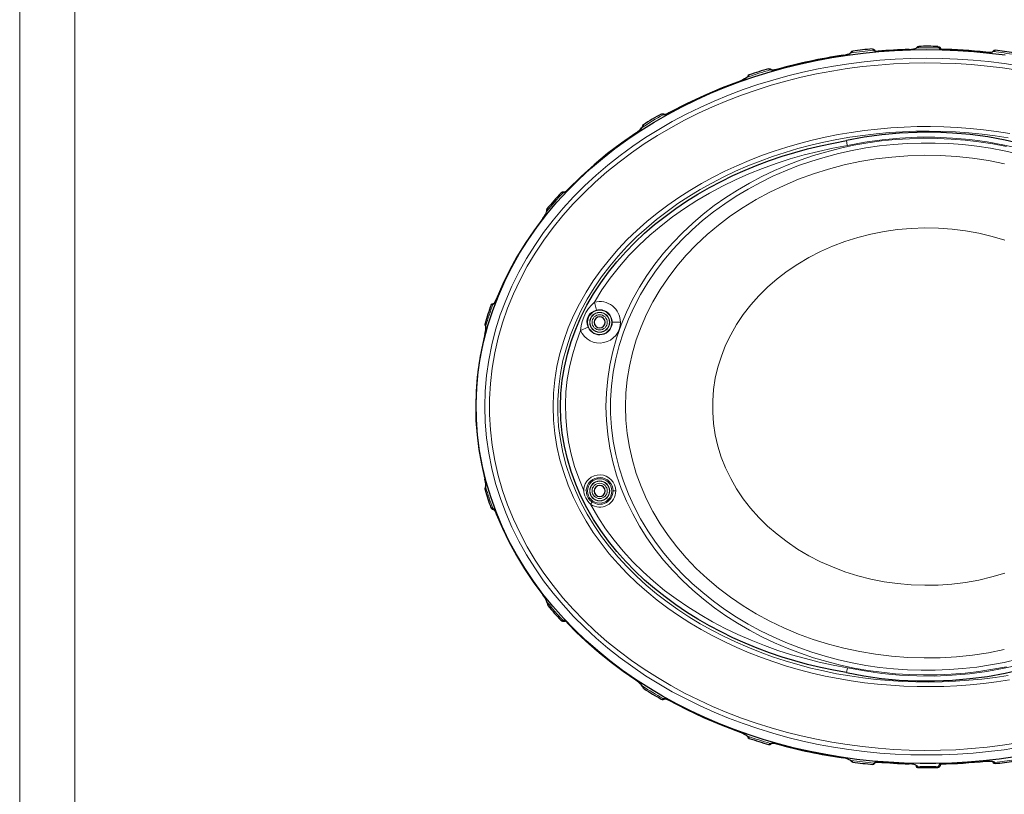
# Model space of a CAD drawing. Header units: millimetres. Extents: x 290 to 884, y -120 to 720.
# Tile 15 of 28: x 290 to 469, y 384 to 524. Entities that reach past the tile are written whole.
import ezdxf

# ---------------------------------------------------------------- set-up
doc = ezdxf.new("R2010")
doc.units = ezdxf.units.MM

# ---------------------------------------------------------------- blocks, each defined once
blk = doc.blocks.new('e', base_point=(267.91, 61.72))
at = {"color": 0, "linetype": 'Continuous', "lineweight": 0}
for p, q in [((456.9, 519.1), (456.79, 519.35)), ((439.43, 518), (439.43, 518.01)), ((444.97, 518.86), (444.93, 518.92)), ((445.74, 518.74), (445.74, 518.75)), ((451.39, 519.07), (451.39, 519.08)), ((457.09, 519.11), (457.11, 519.1)), ((465.31, 518.57), (465.31, 518.58)), ((426.22, 515.37), (426.2, 515.39)), ((427.35, 515.44), (427.35, 515.44)), ((420.75, 513.34), (420.75, 513.35)), ((406.81, 507.25), (406.81, 507.25)), ((407.88, 507.56), (407.87, 507.56)), ((401.85, 503.9), (401.84, 503.91)), ((388.67, 493.1), (388.67, 493.1)), ((389.6, 493.72), (389.6, 493.73)), ((385.03, 488.47), (385.03, 488.47)), ((376.58, 473.78), (376.57, 473.78)), ((394.35, 473.27), (394.72, 471.84)), ((399.07, 469.63), (397.59, 469.63)), ((374.53, 467.48), (374.52, 467.48)), ((391.84, 468.16), (393.2, 468.74)), ((374.53, 441.24), (374.52, 441.23)), ((392.39, 439.27), (392.88, 439.23)), ((398.23, 439.08), (397.73, 439.08)), ((393.67, 436.66), (393.94, 437.07)), ((376.59, 434.93), (376.58, 434.93)), ((385.05, 420.24), (385.04, 420.23)), ((388.93, 415.7), (388.63, 415.66)), ((440.19, 407.05), (440.02, 406.16)), ((401.86, 404.81), (401.85, 404.8)), ((406.81, 401.47), (406.81, 401.46)), ((407.88, 401.15), (407.87, 401.15)), ((420.75, 395.37), (420.75, 395.36)), ((426.22, 393.34), (426.2, 393.33)), ((427.35, 393.27), (427.35, 393.27)), ((439.43, 390.71), (439.43, 390.7)), ((445.09, 389.86), (445.04, 389.78)), ((445.74, 389.96), (445.74, 389.96)), ((451.39, 389.63), (451.38, 389.62)), ((456.9, 389.61), (456.72, 389.2)), ((457.09, 389.6), (457.11, 389.61)), ((465.31, 390.14), (465.31, 390.13))]:
    blk.add_line(p, q, dxfattribs=at)
at = {"color": 0, "linetype": 'Continuous', "lineweight": 30}
for p, q in [((457.15, 519.1), (457.15, 519.12)), ((389.1, 415.51), (389.06, 415.5)), ((445.3, 389.93), (445.27, 389.89)), ((457.15, 389.61), (457.07, 389.43))]:
    blk.add_line(p, q, dxfattribs=at)
at = {"color": 0, "linetype": 'Continuous', "lineweight": 0}
for points in [[(444.7, 519.17), (444.78, 519.12), (444.93, 518.92)], [(451.39, 519.07), (451.87, 519.11), (452.26, 519.18), (452.55, 519.26), (452.81, 519.36)], [(453.08, 519.57), (453.01, 519.48), (452.81, 519.36)], [(453.11, 519.63), (453.08, 519.57)], [(456.61, 519.63), (456.68, 519.57), (456.79, 519.35)], [(471.37, 392.63), (468.58, 392.2), (465.78, 391.85), (462.97, 391.58), (460.16, 391.39), (457.34, 391.28), (454.52, 391.24), (451.7, 391.28), (448.88, 391.4), (446.07, 391.6), (443.26, 391.87), (440.46, 392.23), (437.68, 392.66), (434.9, 393.17), (432.14, 393.76), (429.4, 394.43), (426.68, 395.18), (423.99, 396.01), (421.32, 396.92), (418.68, 397.92), (416.07, 398.99), (413.5, 400.15), (410.96, 401.39), (408.47, 402.71), (406.03, 404.12), (403.64, 405.61), (401.3, 407.19), (399.02, 408.85), (396.8, 410.6), (394.66, 412.43), (392.59, 414.34), (390.59, 416.34), (388.69, 418.42), (386.88, 420.58), (385.16, 422.82), (383.55, 425.14), (382.06, 427.53), (380.68, 429.99), (379.42, 432.51), (378.29, 435.1), (377.31, 437.74), (376.46, 440.43), (375.76, 443.16), (375.21, 445.93), (374.81, 448.72), (374.57, 451.53), (374.49, 454.35), (374.57, 457.17), (374.81, 459.98), (375.21, 462.78), (375.76, 465.54), (376.46, 468.27), (377.3, 470.96), (378.29, 473.61), (379.42, 476.19), (380.67, 478.72), (382.05, 481.18), (383.55, 483.57), (385.16, 485.88), (386.87, 488.12), (388.69, 490.29), (390.59, 492.37), (392.58, 494.37), (394.65, 496.28), (396.8, 498.11), (399.01, 499.86), (401.29, 501.52), (403.63, 503.1), (406.03, 504.59), (408.47, 506), (410.96, 507.32), (413.49, 508.56), (416.07, 509.72), (418.67, 510.79), (421.31, 511.79), (423.98, 512.7), (426.68, 513.53), (429.4, 514.28), (432.14, 514.95), (434.9, 515.54), (437.67, 516.05), (440.46, 516.48), (443.26, 516.84), (446.06, 517.11), (448.88, 517.31), (451.7, 517.43), (454.52, 517.47), (457.34, 517.44), (460.16, 517.32), (462.97, 517.13), (465.78, 516.86), (468.58, 516.51), (471.37, 516.09)], [(439.43, 518), (439.91, 518.1), (440.29, 518.21), (440.59, 518.32), (440.85, 518.46)], [(441.13, 518.72), (441.11, 518.67), (441.05, 518.6), (440.85, 518.46)], [(441.16, 518.77), (441.13, 518.72)], [(444.97, 518.86), (445.03, 518.81), (445.16, 518.77), (445.37, 518.74), (445.74, 518.74)], [(465.31, 518.57), (465.78, 518.55), (466.16, 518.56), (466.45, 518.6), (466.69, 518.67)], [(466.92, 518.83), (466.87, 518.77), (466.69, 518.67)], [(466.98, 518.91), (466.98, 518.91), (466.92, 518.83)], [(471.1, 393.42), (468.3, 393), (465.5, 392.65), (462.69, 392.39), (459.87, 392.2), (457.04, 392.1), (454.22, 392.07), (451.39, 392.12), (448.57, 392.25), (445.75, 392.46), (442.94, 392.75), (440.14, 393.11), (437.35, 393.56), (434.57, 394.08), (431.82, 394.69), (429.08, 395.38), (426.36, 396.14), (423.66, 396.99), (421, 397.92), (418.36, 398.93), (415.76, 400.03), (413.2, 401.21), (410.68, 402.47), (408.2, 403.82), (405.77, 405.25), (403.39, 406.76), (401.07, 408.36), (398.82, 410.05), (396.63, 411.82), (394.51, 413.68), (392.47, 415.62), (390.51, 417.64), (388.65, 419.74), (386.88, 421.92), (385.21, 424.19), (383.65, 426.52), (382.2, 428.93), (380.88, 431.41), (379.68, 433.94), (378.62, 436.54), (377.7, 439.19), (376.92, 441.88), (376.3, 444.61), (375.82, 447.37), (375.5, 450.16), (375.34, 452.95), (375.34, 455.76), (375.5, 458.55), (375.82, 461.34), (376.3, 464.1), (376.92, 466.83), (377.7, 469.52), (378.62, 472.17), (379.68, 474.77), (380.88, 477.31), (382.2, 479.78), (383.65, 482.19), (385.21, 484.52), (386.88, 486.79), (388.65, 488.97), (390.51, 491.07), (392.47, 493.1), (394.51, 495.03), (396.63, 496.89), (398.82, 498.66), (401.07, 500.35), (403.39, 501.95), (405.77, 503.46), (408.2, 504.89), (410.68, 506.24), (413.2, 507.5), (415.76, 508.68), (418.36, 509.78), (421, 510.79), (423.66, 511.72), (426.36, 512.57), (429.07, 513.34), (431.81, 514.02), (434.57, 514.63), (437.35, 515.15), (440.14, 515.6), (442.94, 515.97), (445.75, 516.25), (448.57, 516.46), (451.39, 516.59), (454.22, 516.64), (457.04, 516.61), (459.87, 516.51), (462.69, 516.32), (465.5, 516.06), (468.3, 515.71), (471.1, 515.29)], [(422.11, 514.08), (421.91, 513.93), (421.65, 513.76), (421.31, 513.58), (420.75, 513.34)], [(422.39, 514.42), (422.37, 514.37), (422.3, 514.27), (422.11, 514.08)], [(422.41, 514.47), (422.39, 514.42)], [(425.92, 515.57), (426.01, 515.54), (426.2, 515.39)], [(427.35, 515.44), (426.9, 515.34), (426.56, 515.31), (426.35, 515.32), (426.22, 515.37)], [(420.75, 513.34), (417.5, 512.11), (414.3, 510.75), (411.15, 509.27), (407.88, 507.56)], [(406.46, 507.36), (406.57, 507.35), (406.81, 507.25)], [(407.88, 507.56), (407.47, 507.36), (407.15, 507.25), (406.94, 507.22), (406.81, 507.25)], [(469.61, 503.83), (467.23, 504.2), (464.85, 504.51), (462.46, 504.75), (460.06, 504.93), (457.66, 505.04), (455.26, 505.09), (452.86, 505.08), (450.46, 505), (448.06, 504.86), (445.67, 504.65), (443.28, 504.38), (440.9, 504.04), (438.53, 503.64), (436.18, 503.17), (433.83, 502.63), (431.51, 502.03), (429.2, 501.36), (426.91, 500.63), (424.64, 499.83), (422.4, 498.95), (420.18, 498.01), (418, 497), (415.85, 495.92), (413.74, 494.76), (411.66, 493.53), (409.64, 492.23), (407.66, 490.86), (405.73, 489.41), (403.86, 487.88), (402.05, 486.28), (400.31, 484.61), (398.64, 482.86), (397.06, 481.03), (395.56, 479.13), (394.15, 477.16), (392.85, 475.12), (391.65, 473.01), (390.58, 470.84), (389.62, 468.61), (388.8, 466.32), (388.11, 463.99), (387.57, 461.62), (387.19, 459.22), (386.95, 456.79), (386.87, 454.36), (386.95, 451.93), (387.18, 449.51), (387.57, 447.11), (388.11, 444.74), (388.79, 442.41), (389.62, 440.12), (390.57, 437.89), (391.65, 435.71), (392.84, 433.6), (394.15, 431.56), (395.55, 429.59), (397.05, 427.69), (398.63, 425.86), (400.3, 424.11), (402.04, 422.44), (403.85, 420.84), (405.72, 419.31), (407.64, 417.86), (409.62, 416.49), (411.65, 415.18), (413.72, 413.96), (415.84, 412.8), (417.99, 411.72), (420.17, 410.7), (422.38, 409.76), (424.63, 408.89), (426.89, 408.09), (429.18, 407.35), (431.49, 406.68), (433.82, 406.08), (436.16, 405.55), (438.52, 405.08), (440.89, 404.68), (443.27, 404.34), (445.65, 404.06), (448.05, 403.86), (450.44, 403.71), (452.85, 403.63), (455.25, 403.62), (457.65, 403.67), (460.05, 403.78), (462.44, 403.96), (464.83, 404.2), (467.22, 404.5), (469.59, 404.88)], [(401.85, 503.9), (402.25, 504.19), (402.56, 504.46), (402.8, 504.7), (403.01, 504.96)], [(403.23, 505.38), (403.22, 505.32), (403.17, 505.2), (403.01, 504.96)], [(403.24, 505.43), (403.23, 505.38)], [(469.35, 503.04), (466.97, 503.4), (464.59, 503.71), (462.19, 503.94), (459.8, 504.12), (457.4, 504.22), (454.99, 504.27), (452.59, 504.24), (450.19, 504.16), (447.79, 504), (445.39, 503.79), (443, 503.5), (440.63, 503.15), (438.26, 502.74), (435.9, 502.26), (433.56, 501.71), (431.24, 501.1), (428.93, 500.42), (426.65, 499.67), (424.39, 498.85), (422.15, 497.96), (419.95, 497), (417.78, 495.97), (415.64, 494.87), (413.54, 493.69), (411.49, 492.45), (409.48, 491.13), (407.52, 489.73), (405.62, 488.26), (403.78, 486.72), (402, 485.1), (400.29, 483.41), (398.67, 481.64), (397.12, 479.8), (395.67, 477.88), (394.31, 475.9), (393.06, 473.84), (391.92, 471.72), (390.91, 469.55), (390.02, 467.31), (389.27, 465.03), (388.65, 462.71), (388.19, 460.35), (387.88, 457.96), (387.72, 455.57), (387.72, 453.16), (387.87, 450.76), (388.19, 448.38), (388.65, 446.02), (389.26, 443.7), (390.01, 441.41), (390.9, 439.18), (391.92, 437), (393.05, 434.88), (394.3, 432.83), (395.66, 430.84), (397.11, 428.93), (398.65, 427.09), (400.28, 425.32), (401.99, 423.62), (403.76, 422), (405.6, 420.46), (407.51, 418.99), (409.47, 417.59), (411.47, 416.27), (413.53, 415.03), (415.63, 413.85), (417.76, 412.75), (419.94, 411.72), (422.14, 410.76), (424.37, 409.87), (426.63, 409.05), (428.92, 408.3), (431.22, 407.62), (433.55, 407), (435.89, 406.46), (438.24, 405.97), (440.61, 405.56), (442.99, 405.21), (445.38, 404.93), (447.77, 404.71), (450.17, 404.56), (452.57, 404.47), (454.97, 404.45), (457.38, 404.49), (459.78, 404.59), (462.18, 404.77), (464.57, 405), (466.96, 405.3), (469.33, 405.67)], [(401.85, 503.9), (399.26, 502.1), (396.74, 500.19), (394.31, 498.17), (391.96, 496.06), (389.6, 493.72)], [(477.81, 499.18), (474.8, 500.18), (471.74, 501.04), (468.65, 501.75), (465.52, 502.32), (462.37, 502.74), (459.21, 503.02), (456.04, 503.16), (452.86, 503.15), (449.68, 503), (446.52, 502.7), (443.38, 502.26), (440.19, 501.66)], [(394.35, 473.27), (395.73, 475.51), (397.24, 477.66), (398.88, 479.73), (400.62, 481.72), (402.47, 483.61), (404.41, 485.41), (406.43, 487.12), (408.52, 488.73), (410.69, 490.26), (412.92, 491.69), (415.2, 493.03), (417.54, 494.28), (419.92, 495.44), (422.35, 496.52), (424.81, 497.51), (427.3, 498.41), (429.83, 499.23), (432.38, 499.96), (434.96, 500.61), (437.55, 501.18), (440.19, 501.66)], [(469.02, 407.24), (466.54, 406.76), (464.04, 406.37), (461.53, 406.08), (459.02, 405.87), (456.49, 405.76), (453.96, 405.74), (451.44, 405.81), (448.92, 405.97), (446.4, 406.22), (443.9, 406.57), (441.41, 407), (438.94, 407.53), (436.49, 408.15), (434.07, 408.87), (431.67, 409.68), (429.31, 410.57), (426.99, 411.57), (424.71, 412.65), (422.47, 413.83), (420.29, 415.1), (418.16, 416.46), (416.1, 417.92), (414.1, 419.47), (412.17, 421.1), (410.33, 422.83), (408.57, 424.64), (406.9, 426.54), (405.33, 428.52), (403.87, 430.58), (402.52, 432.72), (401.29, 434.92), (400.19, 437.2), (399.22, 439.53), (398.38, 441.91), (397.69, 444.34), (397.15, 446.81), (396.76, 449.31), (396.52, 451.82), (396.45, 454.35), (396.52, 456.87), (396.76, 459.39), (397.15, 461.88), (397.69, 464.35), (398.38, 466.78), (399.21, 469.17), (400.18, 471.5), (401.28, 473.77), (402.51, 475.98), (403.86, 478.12), (405.32, 480.18), (406.89, 482.16), (408.56, 484.06), (410.32, 485.87), (412.16, 487.6), (414.09, 489.23), (416.08, 490.78), (418.15, 492.24), (420.27, 493.6), (422.46, 494.87), (424.69, 496.05), (426.97, 497.14), (429.3, 498.13), (431.66, 499.03), (434.05, 499.84), (436.48, 500.55), (438.92, 501.17), (441.39, 501.7), (443.88, 502.14), (446.39, 502.49), (448.9, 502.74), (451.42, 502.9), (453.95, 502.97), (456.47, 502.95), (459, 502.84), (461.52, 502.64), (464.02, 502.34), (466.52, 501.95), (469, 501.47)], [(471.07, 408.59), (468.61, 408.02), (466.13, 407.55), (463.64, 407.17), (461.14, 406.89), (458.62, 406.7), (456.1, 406.6), (453.58, 406.59), (451.06, 406.67), (448.54, 406.85), (446.03, 407.12), (443.54, 407.48), (441.06, 407.94), (438.6, 408.48), (436.16, 409.12), (433.75, 409.86), (431.37, 410.69), (429.02, 411.61), (426.72, 412.62), (424.45, 413.73), (422.24, 414.93), (420.08, 416.22), (417.98, 417.6), (415.95, 419.08), (413.98, 420.65), (412.09, 422.31), (410.28, 424.05), (408.57, 425.89), (406.95, 427.8), (405.43, 429.8), (404.02, 431.88), (402.73, 434.02), (401.56, 436.24), (400.51, 438.52), (399.61, 440.85), (398.85, 443.24), (398.23, 445.66), (397.76, 448.12), (397.45, 450.6), (397.29, 453.1), (397.29, 455.6), (397.45, 458.09), (397.76, 460.58), (398.23, 463.03), (398.84, 465.46), (399.61, 467.84), (400.51, 470.18), (401.55, 472.46), (402.72, 474.67), (404.01, 476.82), (405.42, 478.9), (406.94, 480.9), (408.56, 482.81), (410.27, 484.65), (412.08, 486.39), (413.97, 488.05), (415.93, 489.62), (417.97, 491.1), (420.07, 492.48), (422.23, 493.78), (424.44, 494.98), (426.7, 496.09), (429.01, 497.1), (431.35, 498.02), (433.73, 498.85), (436.14, 499.58), (438.58, 500.22), (441.04, 500.77), (443.52, 501.23), (446.02, 501.59), (448.53, 501.86), (451.04, 502.04), (453.56, 502.12), (456.08, 502.12), (458.6, 502.02), (461.12, 501.82), (463.62, 501.54), (466.12, 501.16), (468.6, 500.69), (471.05, 500.13)], [(440.03, 502.55), (440.04, 502.48), (440.07, 502.3), (440.12, 502.03), (440.19, 501.66)], [(468.64, 498.37), (465.78, 498.94), (462.89, 499.37), (459.97, 499.68), (457.03, 499.85), (454.09, 499.89), (451.16, 499.8), (448.23, 499.58), (445.32, 499.23), (442.43, 498.75), (439.58, 498.14), (436.78, 497.4), (434.03, 496.54), (431.33, 495.55), (428.71, 494.45), (426.16, 493.23), (423.69, 491.9), (421.31, 490.45), (419.03, 488.91), (416.85, 487.26), (414.78, 485.52), (412.82, 483.69), (410.99, 481.77), (409.28, 479.78), (407.71, 477.71), (406.27, 475.57), (404.97, 473.37), (403.81, 471.12), (402.8, 468.82), (401.95, 466.47), (401.24, 464.09), (400.69, 461.68), (400.29, 459.26), (400.06, 456.81), (399.98, 454.36), (400.05, 451.91), (400.29, 449.47), (400.69, 447.04), (401.24, 444.63), (401.94, 442.25), (402.8, 439.91), (403.81, 437.61), (404.96, 435.35), (406.26, 433.15), (407.7, 431.02), (409.27, 428.95), (410.98, 426.95), (412.81, 425.03), (414.77, 423.2), (416.84, 421.46), (419.01, 419.81), (421.3, 418.27), (423.67, 416.82), (426.14, 415.49), (428.69, 414.27), (431.32, 413.16), (434.01, 412.18), (436.76, 411.32), (439.57, 410.58), (442.42, 409.97), (445.3, 409.48), (448.21, 409.13), (451.14, 408.91), (454.08, 408.82), (457.02, 408.86), (459.95, 409.03), (462.87, 409.34), (465.77, 409.77), (468.63, 410.34)], [(388.3, 493.11), (388.41, 493.13), (388.67, 493.1)], [(388.67, 493.1), (388.8, 493.12), (388.99, 493.21), (389.26, 493.4), (389.6, 493.72)], [(385.03, 488.47), (385.31, 488.85), (385.5, 489.19), (385.64, 489.47), (385.74, 489.75)], [(385.78, 490.14), (385.8, 490.09), (385.8, 490), (385.74, 489.75)], [(385.76, 490.2), (385.78, 490.14)], [(385.03, 488.47), (383.36, 486.22), (381.79, 483.9), (380.32, 481.51), (378.97, 479.05), (377.75, 476.53), (376.58, 473.78)], [(468.73, 484.52), (466.4, 485.21), (464.02, 485.77), (461.6, 486.21), (459.16, 486.51), (456.69, 486.69), (454.22, 486.73), (451.75, 486.64), (449.29, 486.43), (446.85, 486.08), (444.44, 485.6), (442.08, 485), (439.76, 484.27), (437.51, 483.42), (435.32, 482.46), (433.22, 481.37), (431.2, 480.19), (429.27, 478.89), (427.45, 477.5), (425.74, 476.01), (424.14, 474.43), (422.67, 472.78), (421.33, 471.04), (420.12, 469.24), (419.06, 467.38), (418.13, 465.47), (417.36, 463.51), (416.74, 461.52), (416.26, 459.5), (415.95, 457.45), (415.79, 455.39), (415.79, 453.33), (415.95, 451.28), (416.26, 449.23), (416.73, 447.21), (417.35, 445.21), (418.13, 443.25), (419.05, 441.34), (420.11, 439.48), (421.32, 437.68), (422.66, 435.95), (424.13, 434.29), (425.73, 432.72), (427.44, 431.23), (429.26, 429.83), (431.18, 428.54), (433.2, 427.35), (435.31, 426.26), (437.49, 425.3), (439.75, 424.45), (442.06, 423.72), (444.42, 423.11), (446.83, 422.64), (449.27, 422.29), (451.73, 422.07), (454.2, 421.98), (456.67, 422.02), (459.14, 422.2), (461.58, 422.5), (464, 422.94), (466.38, 423.5), (468.72, 424.18)], [(375.64, 472.76), (375.71, 472.81), (375.93, 472.86)], [(375.97, 472.87), (376.08, 472.94), (376.22, 473.09), (376.38, 473.36), (376.58, 473.78)], [(394.35, 473.27), (393.81, 472.76), (393.29, 472.13), (392.81, 471.4), (392.41, 470.59), (392.11, 469.77), (391.93, 468.97), (391.84, 468.16)], [(394.72, 471.84), (394.26, 471.67), (393.85, 471.43), (393.49, 471.1), (393.21, 470.7), (393.05, 470.23), (392.99, 469.75), (393.04, 469.27), (393.2, 468.74)], [(374.53, 469.44), (374.56, 469.4)], [(374.56, 469.4), (374.6, 469.35), (374.64, 469.26), (374.69, 469)], [(374.53, 467.48), (373.93, 464.92), (373.47, 462.33), (373.13, 459.72), (372.92, 457.1), (372.85, 454.47), (372.91, 451.84), (373.1, 449.22), (373.43, 446.61), (373.89, 444.02), (374.53, 441.24)], [(374.53, 467.48), (374.64, 467.97), (374.69, 468.38), (374.71, 468.7), (374.69, 469)], [(392.39, 439.27), (391.52, 441.38), (390.77, 443.53), (390.16, 445.73), (389.68, 447.95), (389.34, 450.2), (389.15, 452.47), (389.1, 454.75), (389.2, 457.02), (389.44, 459.29), (389.83, 461.53), (390.36, 463.75), (391.02, 465.93), (391.84, 468.16)], [(374.69, 439.71), (374.71, 439.95), (374.7, 440.26), (374.65, 440.65), (374.53, 441.24)], [(374.53, 439.27), (374.56, 439.31)], [(374.56, 439.31), (374.6, 439.36), (374.64, 439.45), (374.69, 439.71)], [(392.88, 439.23), (392.9, 438.75), (393, 438.29), (393.2, 437.85), (393.49, 437.46), (393.94, 437.07)], [(375.59, 436.08), (375.64, 436.05), (375.85, 436)], [(375.92, 435.97), (376.04, 435.88), (376.2, 435.69), (376.38, 435.39), (376.59, 434.93)], [(440.19, 407.05), (437.64, 407.52), (435.1, 408.07), (432.58, 408.7), (430.08, 409.41), (427.61, 410.2), (425.16, 411.07), (422.75, 412.02), (420.37, 413.06), (418.03, 414.18), (415.73, 415.39), (413.49, 416.68), (411.29, 418.06), (409.16, 419.52), (407.08, 421.07), (405.08, 422.71), (403.16, 424.44), (401.32, 426.26), (399.57, 428.16), (397.93, 430.16), (396.39, 432.23), (394.98, 434.38), (393.67, 436.66)], [(376.59, 434.93), (377.68, 432.35), (378.91, 429.82), (380.25, 427.36), (381.71, 424.96), (383.27, 422.63), (385.05, 420.24)], [(385.85, 418.83), (385.76, 419.07), (385.62, 419.37), (385.41, 419.72), (385.05, 420.24)], [(385.95, 418.32), (385.96, 418.39), (385.93, 418.54), (385.85, 418.83)], [(388.93, 415.7), (390.83, 413.75), (392.81, 411.87), (394.86, 410.07), (396.98, 408.35), (399.15, 406.7), (401.86, 404.81)], [(388.26, 415.65), (388.37, 415.63), (388.63, 415.66)], [(440.19, 407.05), (443.31, 406.46), (446.46, 406.02), (449.62, 405.72), (452.8, 405.56), (455.97, 405.55), (459.15, 405.69), (462.31, 405.96), (465.46, 406.38), (468.59, 406.95), (471.69, 407.66), (474.74, 408.51), (477.81, 409.53)], [(403.08, 403.71), (402.91, 403.92), (402.68, 404.15), (402.37, 404.42), (401.86, 404.81)], [(403.36, 403.23), (403.34, 403.3), (403.26, 403.45), (403.08, 403.71)], [(406.46, 401.35), (406.57, 401.36), (406.81, 401.46)], [(406.81, 401.47), (406.94, 401.49), (407.15, 401.46), (407.46, 401.36), (407.88, 401.15)], [(407.88, 401.15), (410.96, 399.54), (414.11, 398.05), (417.31, 396.68), (420.75, 395.37)], [(422.11, 394.63), (421.91, 394.78), (421.65, 394.95), (421.31, 395.13), (420.75, 395.37)], [(422.39, 394.29), (422.37, 394.35), (422.3, 394.44), (422.11, 394.63)], [(422.41, 394.24), (422.39, 394.29)], [(425.92, 393.14), (426.01, 393.17), (426.2, 393.33)], [(426.22, 393.34), (426.34, 393.39), (426.56, 393.41), (426.89, 393.37), (427.35, 393.27)], [(440.85, 390.26), (440.64, 390.37), (440.37, 390.48), (440, 390.59), (439.43, 390.71)], [(441.13, 390), (441.11, 390.04), (441.05, 390.11), (440.85, 390.26)], [(441.16, 389.94), (441.13, 390)], [(444.81, 389.53), (444.89, 389.58), (445.04, 389.78)], [(445.09, 389.86), (445.14, 389.9), (445.24, 389.94), (445.4, 389.96), (445.74, 389.96)], [(452.87, 389.19), (452.81, 389.27), (452.69, 389.36), (452.51, 389.44), (452.26, 389.51), (451.93, 389.58), (451.39, 389.63)], [(452.91, 388.96), (452.89, 388.98), (452.87, 389.15)], [(456.57, 388.97), (456.62, 389.01), (456.72, 389.2)], [(465.31, 390.14), (465.77, 390.16), (466.15, 390.15), (466.44, 390.11), (466.65, 390.06), (466.79, 389.99), (466.9, 389.9)], [(466.99, 389.68), (466.97, 389.7), (466.91, 389.85)]]:
    blk.add_lwpolyline(points, dxfattribs=at)
at = {"color": 0, "linetype": 'Continuous', "lineweight": 30}
for points in [[(444.7, 519.17), (444.9, 519.15), (445.01, 519.08), (445.08, 519.02), (445.14, 518.97), (445.18, 518.91), (445.23, 518.84), (445.29, 518.76)], [(451.39, 519.08), (451.84, 519.12), (452.19, 519.18), (452.45, 519.24), (452.64, 519.32)], [(456.61, 519.63), (456.82, 519.57), (456.92, 519.49), (456.99, 519.42), (457.03, 519.35), (457.07, 519.28), (457.11, 519.21), (457.15, 519.12)], [(470.51, 390.9), (467.67, 390.5), (464.82, 390.17), (461.96, 389.93), (459.1, 389.77), (456.23, 389.68), (453.36, 389.68), (450.5, 389.75), (447.63, 389.91), (444.77, 390.14), (441.92, 390.45), (439.08, 390.85), (436.26, 391.32), (433.44, 391.87), (430.64, 392.5), (427.87, 393.22), (425.11, 394.01), (422.38, 394.89), (419.68, 395.85), (417.01, 396.9), (414.37, 398.02), (411.77, 399.23), (409.22, 400.53), (406.7, 401.91), (404.24, 403.38), (401.83, 404.93), (399.47, 406.56), (397.18, 408.29), (394.95, 410.1), (392.8, 411.99), (390.73, 413.97), (388.73, 416.03), (386.83, 418.18), (385.02, 420.4), (383.32, 422.71), (381.72, 425.09), (380.23, 427.54), (378.87, 430.06), (377.63, 432.65), (376.53, 435.3), (375.57, 438), (374.74, 440.74), (374.07, 443.53), (373.55, 446.35), (373.19, 449.19), (372.98, 452.05), (372.93, 454.92), (373.04, 457.79), (373.31, 460.64), (373.74, 463.48), (374.32, 466.28), (375.05, 469.06), (375.93, 471.78), (376.95, 474.46), (378.11, 477.09), (379.39, 479.65), (380.81, 482.15), (382.34, 484.57), (383.98, 486.92), (385.72, 489.2), (387.57, 491.39), (389.51, 493.5), (391.53, 495.53), (393.64, 497.48), (395.82, 499.34), (398.07, 501.11), (400.39, 502.8), (402.77, 504.41), (405.2, 505.92), (407.69, 507.36), (410.22, 508.7), (412.79, 509.96), (415.41, 511.14), (418.06, 512.24), (420.74, 513.25), (423.45, 514.17), (426.19, 515.02), (428.96, 515.78), (431.74, 516.47), (434.55, 517.07), (437.37, 517.59), (440.2, 518.03), (443.05, 518.39), (445.9, 518.67), (448.76, 518.87), (451.62, 519), (454.49, 519.04), (457.36, 519), (460.22, 518.89), (463.09, 518.69), (465.94, 518.42), (468.79, 518.07)], [(439.43, 518.01), (439.88, 518.1), (440.23, 518.2), (440.49, 518.3), (440.69, 518.41)], [(445.25, 518.77), (445.3, 518.76), (445.44, 518.74), (445.74, 518.75)], [(465.31, 518.58), (465.75, 518.56), (466.09, 518.57), (466.33, 518.6), (466.5, 518.65)], [(466.98, 518.91), (466.75, 518.87), (466.61, 518.77), (466.54, 518.67)], [(421.97, 514.01), (421.81, 513.88), (421.58, 513.74), (421.27, 513.57), (420.75, 513.35)], [(425.92, 515.57), (426.09, 515.58), (426.21, 515.56), (426.28, 515.52), (426.35, 515.48), (426.41, 515.44), (426.47, 515.4), (426.54, 515.34)], [(427.35, 515.44), (427.01, 515.37), (426.75, 515.33), (426.59, 515.33), (426.53, 515.34)], [(420.75, 513.35), (417.5, 512.11), (414.29, 510.75), (411.14, 509.27), (407.87, 507.56)], [(406.46, 507.36), (406.63, 507.42), (406.74, 507.41), (406.83, 507.4), (406.9, 507.38), (406.98, 507.35), (407.05, 507.32), (407.14, 507.28)], [(407.87, 507.56), (407.58, 507.42), (407.35, 507.33), (407.2, 507.29), (407.13, 507.28)], [(401.84, 503.91), (399.25, 502.1), (396.74, 500.19), (394.3, 498.18), (391.96, 496.06), (389.6, 493.73)], [(401.84, 503.91), (402.22, 504.18), (402.51, 504.43), (402.72, 504.65), (402.9, 504.86)], [(478.09, 500.04), (475.04, 501.05), (471.94, 501.92), (468.81, 502.64), (465.65, 503.21), (462.46, 503.64), (459.26, 503.92), (456.05, 504.06), (452.83, 504.05), (449.62, 503.89), (446.42, 503.59), (443.23, 503.15), (440.03, 502.55)], [(440.02, 406.16), (437.67, 406.6), (435.32, 407.09), (432.99, 407.66), (430.68, 408.29), (428.38, 408.99), (426.11, 409.76), (423.87, 410.6), (421.65, 411.51), (419.46, 412.49), (417.31, 413.54), (415.19, 414.66), (413.11, 415.86), (411.07, 417.12), (409.09, 418.47), (407.15, 419.88), (405.27, 421.38), (403.46, 422.94), (401.71, 424.59), (400.03, 426.31), (398.44, 428.1), (396.93, 429.97), (395.52, 431.91), (394.21, 433.92), (393.01, 435.99), (391.92, 438.13), (390.96, 440.33), (390.14, 442.58), (389.45, 444.87), (388.91, 447.21), (388.52, 449.57), (388.28, 451.96), (388.2, 454.35), (388.28, 456.75), (388.51, 459.14), (388.91, 461.5), (389.45, 463.84), (390.14, 466.13), (390.96, 468.38), (391.92, 470.58), (393.01, 472.72), (394.21, 474.79), (395.52, 476.8), (396.93, 478.74), (398.44, 480.61), (400.03, 482.4), (401.71, 484.12), (403.45, 485.77), (405.27, 487.33), (407.15, 488.83), (409.08, 490.24), (411.07, 491.59), (413.1, 492.85), (415.18, 494.05), (417.3, 495.17), (419.46, 496.22), (421.65, 497.2), (423.87, 498.11), (426.11, 498.95), (428.38, 499.72), (430.67, 500.42), (432.99, 501.05), (435.32, 501.62), (437.66, 502.12), (440.03, 502.55)], [(388.3, 493.11), (388.45, 493.21), (388.56, 493.25), (388.65, 493.26), (388.72, 493.26), (388.8, 493.25), (388.88, 493.25), (388.98, 493.23)], [(388.96, 493.23), (389, 493.25), (389.12, 493.31), (389.31, 493.45), (389.6, 493.73)], [(385.03, 488.47), (385.29, 488.84), (385.47, 489.15), (385.6, 489.41), (385.68, 489.64)], [(385.03, 488.47), (383.36, 486.22), (381.78, 483.9), (380.32, 481.51), (378.97, 479.05), (377.74, 476.53), (376.57, 473.78)], [(375.64, 472.76), (375.73, 472.9), (375.82, 472.96), (375.9, 472.99), (375.97, 473.01), (376.05, 473.03), (376.14, 473.05)], [(376.14, 473.04), (376.17, 473.07), (376.27, 473.19), (376.4, 473.4), (376.57, 473.78)], [(374.52, 467.48), (373.93, 464.92), (373.46, 462.33), (373.12, 459.72), (372.91, 457.1), (372.84, 454.47), (372.9, 451.84), (373.1, 449.22), (373.42, 446.61), (373.88, 444.02), (374.52, 441.23)], [(374.52, 467.48), (374.62, 467.94), (374.67, 468.3), (374.68, 468.58), (374.67, 468.8)], [(374.67, 439.91), (374.68, 440.09), (374.67, 440.35), (374.63, 440.7), (374.52, 441.23)], [(375.59, 436.08), (375.71, 435.89), (375.83, 435.8), (375.92, 435.75), (376, 435.73), (376.08, 435.71), (376.16, 435.69)], [(376.14, 435.71), (376.18, 435.67), (376.27, 435.55), (376.41, 435.31), (376.58, 434.93)], [(376.58, 434.93), (377.68, 432.34), (378.9, 429.82), (380.24, 427.36), (381.7, 424.96), (383.26, 422.63), (385.04, 420.23)], [(385.76, 418.98), (385.68, 419.18), (385.56, 419.44), (385.38, 419.75), (385.04, 420.23)], [(389.07, 415.54), (389.04, 415.56), (388.93, 415.7)], [(388.26, 415.65), (388.45, 415.52), (388.59, 415.48), (388.69, 415.47), (388.78, 415.47), (388.87, 415.48), (388.96, 415.49), (389.06, 415.5)], [(401.85, 404.8), (399.59, 406.37), (397.38, 408.02), (395.23, 409.75), (393.15, 411.55), (391.14, 413.44), (389.03, 415.58)], [(440.02, 406.16), (443.18, 405.57), (446.37, 405.12), (449.57, 404.82), (452.78, 404.67), (455.99, 404.65), (459.21, 404.79), (462.41, 405.07), (465.6, 405.49), (468.76, 406.07), (471.89, 406.78), (474.99, 407.65), (478.09, 408.67)], [(402.95, 403.82), (402.81, 403.99), (402.6, 404.2), (402.33, 404.45), (401.85, 404.8)], [(403.15, 403.51), (403.13, 403.55), (403.07, 403.65), (402.95, 403.82)], [(406.46, 401.35), (406.63, 401.3), (406.74, 401.3), (406.83, 401.31), (406.9, 401.33), (406.98, 401.36), (407.05, 401.39), (407.14, 401.43)], [(407.13, 401.43), (407.18, 401.43), (407.3, 401.4), (407.52, 401.32), (407.87, 401.15)], [(407.87, 401.15), (410.96, 399.53), (414.1, 398.04), (417.31, 396.68), (420.75, 395.36)], [(421.97, 394.71), (421.81, 394.83), (421.58, 394.98), (421.27, 395.14), (420.75, 395.36)], [(425.92, 393.14), (426.09, 393.13), (426.21, 393.16), (426.28, 393.19), (426.35, 393.23), (426.41, 393.27), (426.47, 393.32), (426.54, 393.38)], [(426.53, 393.37), (426.57, 393.38), (426.71, 393.38), (426.95, 393.36), (427.35, 393.27)], [(440.69, 390.31), (440.53, 390.39), (440.29, 390.49), (439.97, 390.59), (439.43, 390.7)], [(444.81, 389.53), (444.96, 389.56), (445.04, 389.61), (445.1, 389.67), (445.15, 389.73), (445.21, 389.8), (445.27, 389.89)], [(445.28, 389.93), (445.33, 389.94), (445.45, 389.96), (445.74, 389.96)], [(452.64, 389.33), (452.6, 389.37), (452.46, 389.44), (452.23, 389.51), (451.89, 389.58), (451.38, 389.62)], [(452.63, 389.35), (452.63, 389.28), (452.64, 389.21), (452.66, 389.14), (452.74, 389.03), (452.91, 388.96)], [(456.57, 388.97), (456.76, 389.02), (456.87, 389.1), (456.93, 389.16), (456.97, 389.22), (457, 389.28), (457.04, 389.35), (457.07, 389.43)], [(465.31, 390.13), (465.75, 390.15), (466.09, 390.14), (466.33, 390.11), (466.48, 390.07), (466.55, 390.04)], [(466.5, 390.06), (466.53, 389.99), (466.56, 389.92), (466.62, 389.83), (466.75, 389.73), (466.99, 389.68)]]:
    blk.add_lwpolyline(points, dxfattribs=at)
at = {"color": 0, "linetype": 'Continuous', "lineweight": 0}
for centre, radius in [((395.31, 469.63), 2.21), ((395.31, 469.63), 1.81), ((395.31, 439.08), 2.21), ((395.31, 439.08), 1.81)]:
    blk.add_circle(centre, radius, dxfattribs=at)
at = {"color": 0, "linetype": 'Continuous', "lineweight": 0, "extrusion": (0, 0, -1)}
for centre, radius in [((-395.31, 469.63), 1.77), ((-395.31, 469.63), 1.38), ((-395.31, 439.08), 1.77), ((-395.31, 439.08), 1.38)]:
    blk.add_circle(centre, radius, dxfattribs=at)
at = {"color": 0, "linetype": 'Continuous', "lineweight": 30, "extrusion": (0, 0, -1)}
for centre in [(-395.31, 469.63), (-395.31, 439.08)]:
    blk.add_circle(centre, 1, dxfattribs=at)
at = {"color": 0, "linetype": 'Continuous', "lineweight": 30}
for centre, radius, start, end in [((454.54, 416.4), 103.24, 95.4658, 97.444), ((452.37, 519.91), 0.652, 294.4353, 307.1417), ((453.12, 519.2), 0.432, 91.3237, 157.4325), ((454.63, 415.21), 104.43, 88.913, 90.8327), ((454.08, 419.31), 99.78, 98.4397, 105.5385), ((440.28, 519.13), 0.837, 299.489, 312.5699), ((441.22, 518.35), 0.427, 97.6786, 161.0664), ((454.62, 415.44), 103.69, 91.7838, 94.91), ((457.01, 518.88), 0.249, 70.2263, 115.5678), ((457, 517.48), 1.63, 83.6743, 93.6678), ((454.65, 415.76), 103.37, 84.0816, 88.6721), ((466.35, 519.06), 0.438, 289.7728, 300.9722), ((454.76, 416.87), 102.77, 81.2597, 83.1726), ((421.2, 514.96), 1.23, 309.1974, 321.4834), ((422.54, 514.07), 0.422, 108.5571, 167.4064), ((452.93, 423.52), 95.94, 106.3535, 108.5502), ((447.69, 435.08), 83.22, 119.7028, 122.2898), ((401.74, 505.75), 1.46, 322.2159, 334.2239), ((403.46, 505.07), 0.421, 122.2454, 178.3234), ((437.36, 447.63), 66.89, 137.171, 140.4855), ((386.01, 489.99), 0.324, 140.6407, 209.623), ((384.79, 489.94), 0.942, 341.7875, 355.8216), ((427.36, 453.72), 55.11, 159.7845, 163.4266), ((375.04, 469.29), 0.525, 163.5299, 221.163), ((373.72, 468.71), 0.956, 5.7643, 17.5063), ((375.04, 439.42), 0.525, 138.8484, 196.4694), ((427.43, 455.01), 55.19, 196.5747, 200.0611), ((373.71, 440.01), 0.957, 342.4986, 354.241), ((384.13, 418.4), 1.73, 8.8352, 19.696), ((386.35, 418.62), 0.519, 170.4658, 219.848), ((437.54, 461.24), 67.13, 219.7781, 222.7704), ((390.11, 416.6), 1.48, 217.3707, 229.1203), ((403.65, 403.64), 0.521, 191.1948, 237.821), ((447.49, 473.3), 82.82, 237.8113, 240.3034), ((421.2, 393.75), 1.23, 38.5154, 50.8014), ((422.54, 394.65), 0.423, 192.6141, 251.4187), ((452.93, 485.21), 95.95, 251.45, 253.6463), ((454.08, 489.4), 99.78, 254.4611, 261.5604), ((440.28, 389.58), 0.837, 47.4295, 60.5102), ((441.22, 390.36), 0.426, 198.9222, 262.3315), ((454.53, 492.25), 103.18, 262.5543, 264.594), ((454.61, 493.12), 103.54, 265.0857, 268.2165), ((454.63, 493.4), 104.45, 269.0597, 271.0663), ((457, 391.24), 1.63, 266.3329, 276.3256), ((457.01, 389.84), 0.249, 244.4367, 289.774), ((454.65, 493.07), 103.49, 271.3262, 275.9115), ((454.89, 490.67), 101.71, 276.8326, 278.749)]:
    blk.add_arc(centre, radius, start, end, dxfattribs=at)
at = {"color": 0, "linetype": 'Continuous', "lineweight": 0}
for centre, radius, start, end in [((454.63, 415.22), 104.16, 88.8137, 91.0023), ((454.08, 419.31), 99.78, 98.4397, 105.5385), ((454.52, 416.51), 102.86, 95.3525, 97.6388), ((454.62, 415.44), 103.69, 91.7838, 94.91), ((454.65, 415.76), 103.36, 84.0813, 88.7519), ((454.78, 416.98), 102.39, 81.1462, 83.3185), ((422.19, 513.75), 0.337, 104.5709, 130.8648), ((452.96, 423.42), 95.76, 106.2156, 108.7936), ((422.52, 514.04), 0.4, 108.5032, 161.1826), ((426.34, 515), 0.387, 59.1079, 107.8543), ((447.57, 435.28), 82.71, 119.5263, 122.6012), ((403.17, 504.66), 0.333, 118.2118, 143.8873), ((403.44, 505.05), 0.4, 122.2601, 172.9383), ((437.43, 447.58), 66.7, 136.9645, 140.7881), ((388.96, 492.84), 0.389, 88.5982, 138.473), ((386.01, 489.95), 0.302, 140.621, 199.2852), ((427.36, 453.72), 54.85, 159.5681, 163.8174), ((376.21, 472.76), 0.294, 103.6608, 160.7246), ((375.91, 473.04), 0.184, 278.786, 289.2825), ((376.24, 472.77), 0.29, 110.7673, 161.2819), ((395.31, 469.63), 3.76, 359.9993, 104.7924), ((395.31, 469.63), 2.28, 0.0006, 104.789), ((395.31, 469.63), 3.76, 203.0152, 0.002), ((395.31, 469.63), 2.28, 203.0188, 359.9994), ((395.31, 439.08), 2.92, 359.9988, 176.3324), ((395.31, 439.08), 2.43, 0.0003, 176.3308), ((375.05, 439.46), 0.503, 144.6489, 196.4539), ((427.35, 454.99), 54.83, 196.1808, 200.29), ((396.51, 439.67), 4.14, 185.5851, 226.6498), ((395.31, 439.08), 2.92, 235.9016, 0.0013), ((395.31, 439.08), 2.43, 235.9046, 359.9997), ((376.31, 436.16), 0.492, 199.2662, 251.1844), ((375.8, 435.75), 0.254, 62.6791, 79.6277), ((376.37, 436.12), 0.476, 198.1861, 240.9009), ((386.15, 419.12), 0.415, 198.4165, 223.8153), ((386.34, 418.64), 0.507, 173.8989, 219.4753), ((437.43, 461.14), 66.71, 219.3623, 222.9806), ((385.97, 418.3), 0.026, 139.8787, 216.0023), ((403.27, 404.07), 0.41, 217.147, 242.0637), ((447.59, 473.47), 82.75, 237.4598, 240.4731), ((403.62, 403.65), 0.5, 193.6859, 237.8501), ((403.38, 403.22), 0.0235, 163.0281, 236.2918), ((422.19, 394.96), 0.337, 229.1339, 255.429), ((452.96, 485.3), 95.77, 251.2066, 253.7841), ((422.52, 394.67), 0.4, 198.8151, 251.497), ((426.34, 393.71), 0.387, 252.1456, 300.7986), ((454.08, 489.4), 99.77, 254.4611, 261.5604), ((454.53, 492.23), 102.89, 262.3605, 264.7075), ((454.61, 493.12), 103.54, 265.0857, 268.2165), ((452.88, 389.4), 0.249, 192.2031, 269.3386), ((452.87, 389.44), 0.246, 203.7434, 269.9819), ((454.63, 493.69), 104.52, 269.0353, 271.1455), ((452.75, 389.15), 0.124, 359.7729, 19.6336), ((454.65, 493.07), 103.49, 271.2467, 275.9116), ((466.86, 390.25), 0.399, 209.8076, 277.164), ((466.84, 390.29), 0.394, 218.7174, 277.8464), ((454.84, 491.1), 101.92, 276.7949, 278.8136), ((466.76, 389.82), 0.156, 13.5472, 31.9383)]:
    blk.add_arc(centre, radius, start, end, dxfattribs=at)
for centre, major_axis, ratio, start_param, end_param in [((452.82, 518.96), (0.178, -0.358), 0.924989, 2.666989, 3.141584), ((453.08, 519.17), (0.394, -0.068), 0.996166, 1.755586, 2.758604), ((440.9, 518.06), (0.21, -0.341), 0.917208, 2.690598, 3.141582), ((441.19, 518.32), (0.4, -0.017), 0.996963, 1.744032, 2.717879), ((445, 518.47), (0.332, 0.223), 0.980473, 0.242772, 1.082227), ((457.39, 519.51), (-0.255, -0.43), 0.722012, 6.143537, 6.178257), ((466.64, 518.28), (0.146, -0.373), 0.936318, 2.624323, 3.141593), ((466.87, 518.43), (0.377, -0.135), 0.994655, 1.794076, 2.824219), ((385.97, 489.56), (0.288, -0.082), 0.912983, 2.701944, 3.141557), ((375.04, 469.26), (0.256, 0.429), 0.99747, 1.819224, 2.729863), ((375.16, 468.87), (0.496, 0.066), 0.915876, 2.694274, 3.141581), ((375.16, 439.84), (-0.496, 0.066), 0.915839, 0.00001, 0.447215), ((388.99, 415.99), (-0.073, 0.495), 0.977824, 2.164581, 3.231827), ((407.01, 401.81), (-0.168, 0.363), 0.977292, 2.181057, 3.05155), ((426.31, 393.71), (-0.26, 0.304), 0.979698, 2.14163, 3.032545), ((440.9, 390.65), (-0.21, -0.341), 0.917206, 0.000011, 0.450991), ((441.19, 390.39), (-0.4, -0.017), 0.996963, 0.423703, 1.397548), ((445.06, 390.03), (-0.208, 0.139), 0.980447, 2.060683, 3.319908), ((456.71, 389.59), (-0.366, 0.161), 0.981609, 1.999613, 3.141598)]:
    blk.add_ellipse(centre, major_axis=major_axis, ratio=ratio, start_param=start_param, end_param=end_param, dxfattribs=at)
at = {"color": 0, "linetype": 'Continuous', "lineweight": 0, "extrusion": (0, 0, -1)}
for centre, major_axis, ratio, start_param, end_param in [((456.78, 518.96), (-0.366, -0.161), 0.981606, 1.999586, 3.187663), ((444.97, 518.53), (-0.332, -0.223), 0.980474, 2.059384, 3.101044), ((426.31, 515.01), (-0.26, -0.304), 0.979698, 2.141639, 3.034261), ((407.01, 506.9), (-0.168, -0.363), 0.977292, 2.181066, 3.04025), ((407.01, 506.9), (-0.168, -0.363), 0.977292, 2.181061, 3.05017), ((388.95, 492.83), (-0.058, -0.396), 0.978046, 2.165699, 3.037847), ((407.01, 401.81), (0.168, -0.363), 0.977292, 0.100001, 0.960531), ((445.11, 390.1), (0.208, -0.139), 0.980445, 0.170334, 1.080932), ((457.39, 389.2), (-0.255, 0.43), 0.722016, 6.14355, 6.178271)]:
    blk.add_ellipse(centre, major_axis=major_axis, ratio=ratio, start_param=start_param, end_param=end_param, dxfattribs=at)

msp = doc.modelspace()

# ---------------------------------------------------------------- linework, layer by layer
at = {"color": 23, "linetype": 'Continuous', "lineweight": 0}
msp.add_line((290.22, 720.19), (290.22, -119.81), dxfattribs=at)
at = {"color": 157, "linetype": 'Continuous', "lineweight": 0}
msp.add_line((300.22, 710.19), (300.22, -109.81), dxfattribs=at)

# ---------------------------------------------------------------- block references
at = {"color": 72, "linetype": 'Continuous', "lineweight": 0}
msp.add_blockref('e', (267.91, 61.72), dxfattribs=at)

doc.saveas('drawing.dxf')
